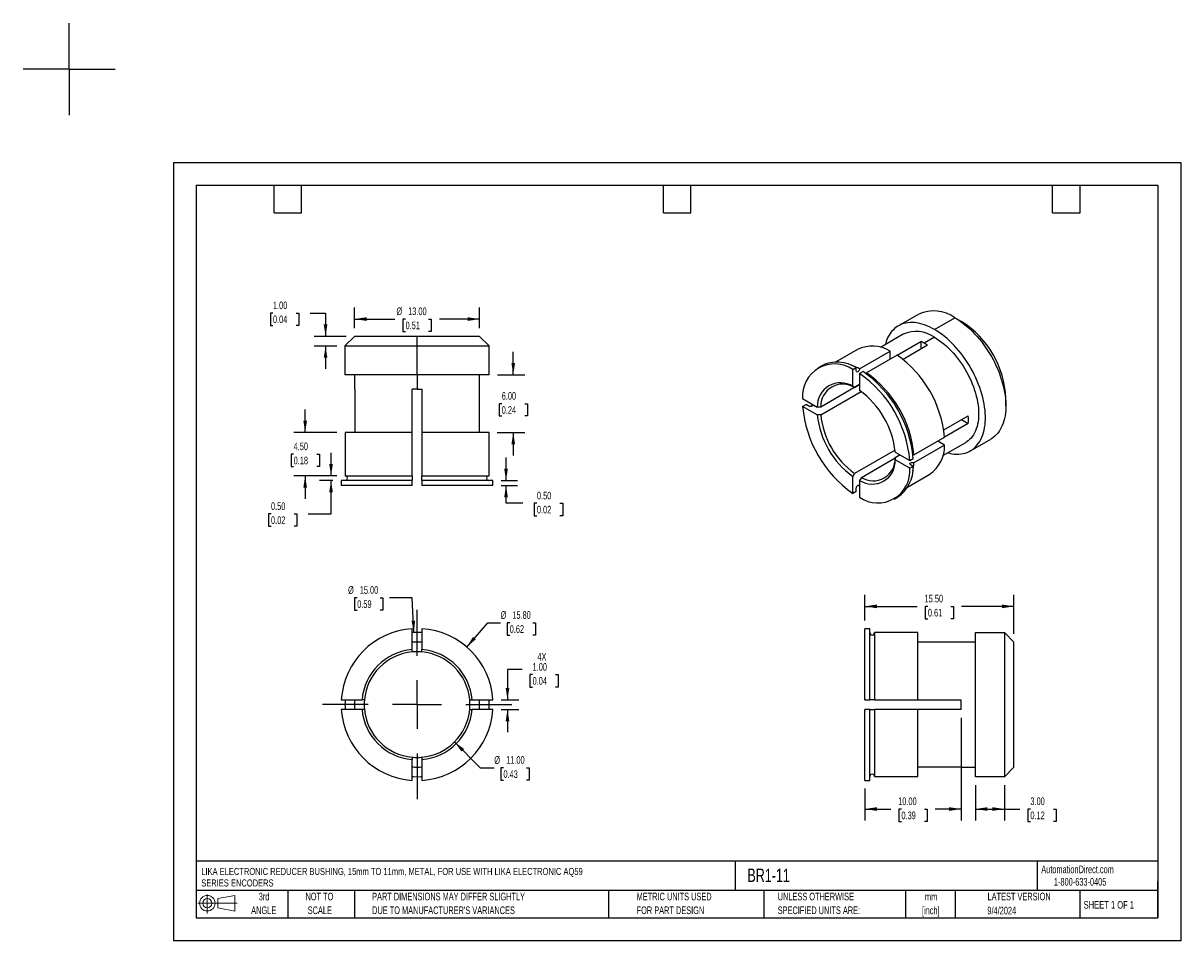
# Model space of a CAD drawing. Header units: millimetres. Extents: x -16 to 105, y 0 to 95.
import ezdxf

# ---------------------------------------------------------------- set-up
doc = ezdxf.new("R2010")
doc.units = ezdxf.units.MM
doc.header["$LTSCALE"] = 0.375
doc.linetypes.add('CENTERX2', pattern=[20.32, 12.7, -2.54, 2.54, -2.54])
doc.layers.add('CENTER', color=40, linetype='CENTERX2')
doc.layers.add('SLD-DEFPOINTS', color=7, linetype='Continuous')
doc.layers.add('DIMENSIONS', color=140, linetype='Continuous', lineweight=25)
doc.layers.add('TEXT', color=140, linetype='Continuous', lineweight=25)
doc.styles.add('SLDTEXTSTYLE0', font='TXT', dxfattribs={"width": 0.7})
doc.styles.add('SLDTEXTSTYLE1', font='TXT', dxfattribs={"width": 0.65})
doc.dimstyles.new('SLDDIMSTYLE0', dxfattribs={"dimtxt": 0.809253, "dimasz": 1.23825, "dimexe": 0, "dimexo": 0.0625, "dimgap": 0.202313, "dimtad": 0, "dimtih": 1, "dimtoh": 1, "dimrnd": 1e-09, "dimzin": 4, "dimdsep": 46, "dimtxsty": 'SLDTEXTSTYLE0', "dimsah": 1, "dimcen": 0, "dimadec": 0, "dimazin": 1, "dimtfac": 1, "dimtofl": 0, "dimtmove": 0, "dimatfit": 3, "dimfxl": 0, "dimfrac": 2, "dimtolj": 1, "dimtzin": 12, "dimarcsym": 0})
doc.dimstyles.new('SLDDIMSTYLE1', dxfattribs={"dimtxt": 0.809253, "dimasz": 1.23825, "dimexe": 0, "dimexo": 0.0625, "dimgap": 0.202313, "dimtad": 0, "dimtih": 1, "dimtoh": 1, "dimrnd": 1e-09, "dimzin": 4, "dimdsep": 46, "dimtxsty": 'SLDTEXTSTYLE0', "dimsah": 1, "dimcen": 0.09, "dimadec": 0, "dimazin": 1, "dimtfac": 1, "dimtmove": 0, "dimatfit": 0, "dimfxl": 0, "dimfrac": 2, "dimtolj": 1, "dimtzin": 12, "dimarcsym": 0})
doc.dimstyles.new('SLDDIMSTYLE2', dxfattribs={"dimtxt": 0.809253, "dimasz": 1.23825, "dimexe": 0, "dimexo": 0.0625, "dimgap": 0.202313, "dimtad": 0, "dimtih": 1, "dimtoh": 1, "dimrnd": 1e-09, "dimzin": 4, "dimdsep": 46, "dimtxsty": 'SLDTEXTSTYLE0', "dimsah": 1, "dimcen": 0.09, "dimadec": 0, "dimazin": 1, "dimtfac": 1, "dimtofl": 0, "dimtmove": 0, "dimatfit": 3, "dimfxl": 0, "dimfrac": 2, "dimtolj": 1, "dimtzin": 12, "dimarcsym": 0})
doc.dimstyles.new('SLDDIMSTYLE3', dxfattribs={"dimtxt": 0.809253, "dimasz": 1.23825, "dimexe": 0, "dimexo": 0.0625, "dimgap": 0.202313, "dimtad": 0, "dimtih": 1, "dimtoh": 1, "dimrnd": 1e-09, "dimzin": 0, "dimdsep": 46, "dimtxsty": 'SLDTEXTSTYLE0', "dimsah": 1, "dimcen": 0.09, "dimadec": 0, "dimazin": 0, "dimtfac": 1, "dimtmove": 0, "dimatfit": 0, "dimfxl": 0, "dimfrac": 2, "dimtolj": 1, "dimtzin": 12, "dimarcsym": 0})

# ---------------------------------------------------------------- blocks, each defined once
blk = doc.blocks.new('Block11')
at = {"color": 7, "linetype": 'Continuous', "lineweight": 18}
for p, q in [((0.97, 1.99), (0.97, 0)), ((2.05, 1.56), (3.82, 1.89)), ((2.05, 0.6), (2.05, 1.56)), ((3.82, 1.89), (3.82, 0.27)), ((0, 1.08), (4.08, 1.08)), ((2.05, 0.6), (3.82, 0.27))]:
    blk.add_line(p, q, dxfattribs=at)
for radius in [0.806, 0.482]:
    blk.add_circle((0.97, 1.08), radius, dxfattribs=at)
blk = doc.blocks.new('Block12')
at = {"layer": 'SLD-DEFPOINTS'}
blk.add_blockref('Block11', (0, 0), dxfattribs=at)
blk = doc.blocks.new('SW_NOTE_0')
at = {"layer": 'TEXT', "color": 0, "linetype": 'CENTERX2', "lineweight": 18, "char_height": 0.7319, "attachment_point": 1, "style": 'SLDTEXTSTYLE0'}
for s, insert in [('LIKA ELECTRONIC REDUCER BUSHING, 15mm TO 11mm, METAL, FOR USE WITH LIKA ELECTRONIC AQ59', (0, 0.94)), ('SERIES ENCODERS', (0, -0.26))]:
    blk.add_mtext(s, dxfattribs=dict(at, insert=insert))
blk = doc.blocks.new('SW_NOTE_0_1')
at = {"layer": 'TEXT', "color": 0, "linetype": 'CENTERX2', "lineweight": 18, "char_height": 0.794, "attachment_point": 2, "style": 'SLDTEXTSTYLE0'}
for s, insert in [('mm', (1.07, 1.02)), ('[inch]', (1.04, -0.41))]:
    blk.add_mtext(s, dxfattribs=dict(at, insert=insert))
blk = doc.blocks.new('SW_NOTE_0_2')
at = {"layer": 'TEXT', "color": 0, "linetype": 'CENTERX2', "lineweight": 18, "char_height": 0.7937, "attachment_point": 1, "style": 'SLDTEXTSTYLE0'}
for s, insert in [('UNLESS OTHERWISE', (0, 1.02)), ('SPECIFIED UNITS ARE:', (0, -0.41))]:
    blk.add_mtext(s, dxfattribs=dict(at, insert=insert))
blk = doc.blocks.new('SW_NOTE_0_3')
at = {"layer": 'TEXT', "color": 0, "linetype": 'CENTERX2', "lineweight": 18, "char_height": 0.7937, "attachment_point": 1, "style": 'SLDTEXTSTYLE0'}
for s, insert in [('PART DIMENSIONS MAY DIFFER SLIGHTLY', (0, 1.02)), ("DUE TO MANUFACTURER'S VARIANCES", (0, -0.41))]:
    blk.add_mtext(s, dxfattribs=dict(at, insert=insert))
blk = doc.blocks.new('SW_NOTE_0_4')
at = {"layer": 'TEXT', "color": 0, "linetype": 'CENTERX2', "lineweight": 18, "char_height": 0.794, "attachment_point": 2, "style": 'SLDTEXTSTYLE0'}
for s, insert in [('NOT TO', (1.97, 1.02)), ('SCALE', (2.01, -0.41))]:
    blk.add_mtext(s, dxfattribs=dict(at, insert=insert))
blk = doc.blocks.new('SW_NOTE_0_5')
at = {"layer": 'TEXT', "color": 0, "linetype": 'CENTERX2', "lineweight": 18, "char_height": 0.794, "attachment_point": 2, "style": 'SLDTEXTSTYLE0'}
for s, insert in [('3rd', (0.87, 1.02)), ('ANGLE', (0.83, -0.41))]:
    blk.add_mtext(s, dxfattribs=dict(at, insert=insert))
blk = doc.blocks.new('SW_NOTE_0_6')
at = {"layer": 'TEXT', "color": 0, "linetype": 'CENTERX2', "lineweight": 18, "char_height": 0.7937, "attachment_point": 1, "style": 'SLDTEXTSTYLE0'}
for s, insert in [('METRIC UNITS USED', (0, 1.02)), ('FOR PART DESIGN', (0, -0.41))]:
    blk.add_mtext(s, dxfattribs=dict(at, insert=insert))
blk = doc.blocks.new('_D')
at = {"layer": 'DIMENSIONS'}
for p, q in [((19.12, 35.68), (18.85, 35.68)), ((18.85, 35.68), (18.85, 34.4)), ((21.52, 35.68), (21.79, 35.68)), ((21.79, 35.68), (21.79, 34.4)), ((24.85, 35.68), (22.47, 35.68)), ((25.01, 32.07), (24.85, 35.68)), ((18.85, 34.4), (19.12, 34.4)), ((21.79, 34.4), (21.52, 34.4))]:
    blk.add_line(p, q, dxfattribs=at)
blk.add_solid([(25.01, 32.07), (25.15, 33.31), (24.77, 33.3)], dxfattribs=at)
at = {"layer": 'DIMENSIONS', "char_height": 0.794, "attachment_point": 1, "style": 'SLDTEXTSTYLE0'}
for s, insert in [('%%c', (18.17, 36.89)), ('15.00', (19.39, 36.89)), ('0.59', (19.12, 35.42))]:
    blk.add_mtext(s, dxfattribs=dict(at, insert=insert))
blk = doc.blocks.new('_D_1')
at = {"layer": 'DIMENSIONS'}
for p, q in [((36.27, 28.22), (34.75, 28.22)), ((34.75, 28.22), (34.75, 25.08)), ((37.36, 27.69), (37.09, 27.69)), ((37.09, 27.69), (37.09, 26.4)), ((39.76, 27.69), (40.03, 27.69)), ((40.03, 27.69), (40.03, 26.4)), ((37.09, 26.4), (37.36, 26.4)), ((40.03, 26.4), (39.76, 26.4)), ((34.09, 25.08), (35.94, 25.08)), ((34.09, 24.08), (35.94, 24.08)), ((34.75, 24.08), (34.75, 21.7))]:
    blk.add_line(p, q, dxfattribs=at)
for points in [[(34.75, 25.08), (34.94, 26.31), (34.56, 26.31)], [(34.75, 24.08), (34.56, 22.84), (34.94, 22.84)]]:
    blk.add_solid(points, dxfattribs=at)
at = {"layer": 'DIMENSIONS', "char_height": 0.794, "attachment_point": 1, "style": 'SLDTEXTSTYLE0'}
for s, insert in [('1.00', (37.36, 28.89)), ('4X', (37.86, 29.95)), ('0.04', (37.36, 27.43))]:
    blk.add_mtext(s, dxfattribs=dict(at, insert=insert))
blk = doc.blocks.new('_D_2')
at = {"layer": 'DIMENSIONS'}
for p, q in [((29.24, 20.69), (31.92, 18.01)), ((31.92, 18.01), (33.38, 18.01)), ((34.33, 18.01), (34.06, 18.01)), ((34.06, 18.01), (34.06, 16.72)), ((36.74, 18.01), (37.01, 18.01)), ((37.01, 18.01), (37.01, 16.72)), ((34.06, 16.72), (34.33, 16.72)), ((37.01, 16.72), (36.74, 16.72))]:
    blk.add_line(p, q, dxfattribs=at)
blk.add_solid([(29.24, 20.69), (29.98, 19.68), (30.25, 19.95)], dxfattribs=at)
at = {"layer": 'DIMENSIONS', "char_height": 0.794, "attachment_point": 1, "style": 'SLDTEXTSTYLE0'}
for s, insert in [('%%c', (33.38, 19.21)), ('11.00', (34.61, 19.21)), ('0.43', (34.33, 17.74))]:
    blk.add_mtext(s, dxfattribs=dict(at, insert=insert))
blk = doc.blocks.new('_D_3')
at = {"layer": 'DIMENSIONS'}
for p, q in [((30.51, 30.56), (32.69, 33.09)), ((32.69, 33.09), (34.03, 33.09)), ((34.98, 33.09), (34.71, 33.09)), ((34.71, 33.09), (34.71, 31.8)), ((37.38, 33.09), (37.65, 33.09)), ((37.65, 33.09), (37.65, 31.8)), ((34.71, 31.8), (34.98, 31.8)), ((37.65, 31.8), (37.38, 31.8))]:
    blk.add_line(p, q, dxfattribs=at)
blk.add_solid([(30.51, 30.56), (31.46, 31.37), (31.17, 31.62)], dxfattribs=at)
at = {"layer": 'DIMENSIONS', "char_height": 0.794, "attachment_point": 1, "style": 'SLDTEXTSTYLE0'}
for s, insert in [('%%c', (34.03, 34.29)), ('15.80', (35.25, 34.29)), ('0.62', (34.98, 32.83))]:
    blk.add_mtext(s, dxfattribs=dict(at, insert=insert))
blk = doc.blocks.new('SW_CENTERMARKSYMBOL_0')
at = {"layer": 'CENTER', "color": 0}
for p, q in [((0, 5.08), (0, 10.44)), ((0, 0), (0, 2.54)), ((-5.08, 0), (-10.44, 0)), ((0, 0), (-2.54, 0)), ((0, 0), (0, -2.54)), ((0, 0), (2.54, 0)), ((5.08, 0), (10.44, 0)), ((0, -5.08), (0, -10.44))]:
    blk.add_line(p, q, dxfattribs=at)
blk = doc.blocks.new('_D_4')
at = {"layer": 'DIMENSIONS'}
for p, q in [((71.92, 33.32), (71.92, 35.98)), ((87.42, 31.94), (87.42, 35.98)), ((71.92, 34.79), (77.37, 34.79)), ((78.47, 34.79), (78.2, 34.79)), ((78.2, 34.79), (78.2, 33.51)), ((80.87, 34.79), (81.14, 34.79)), ((81.14, 34.79), (81.14, 33.51)), ((87.42, 34.79), (81.97, 34.79)), ((78.2, 33.51), (78.47, 33.51)), ((81.14, 33.51), (80.87, 33.51))]:
    blk.add_line(p, q, dxfattribs=at)
for points in [[(71.92, 34.79), (73.16, 34.6), (73.16, 34.98)], [(87.42, 34.79), (86.18, 34.98), (86.18, 34.6)]]:
    blk.add_solid(points, dxfattribs=at)
at = {"layer": 'DIMENSIONS', "char_height": 0.794, "attachment_point": 1, "style": 'SLDTEXTSTYLE0'}
for s, insert in [('15.50', (78.13, 36)), ('0.61', (78.47, 34.53))]:
    blk.add_mtext(s, dxfattribs=dict(at, insert=insert))
blk = doc.blocks.new('_D_5')
at = {"layer": 'DIMENSIONS'}
for p, q in [((83.42, 16.21), (83.42, 12.52)), ((86.42, 16.21), (86.42, 12.52)), ((83.42, 13.71), (86.42, 13.71)), ((86.42, 13.71), (88.04, 13.71)), ((89.13, 13.71), (88.86, 13.71)), ((88.86, 13.71), (88.86, 12.43)), ((91.54, 13.71), (91.81, 13.71)), ((91.81, 13.71), (91.81, 12.43)), ((88.86, 12.43), (89.13, 12.43)), ((91.81, 12.43), (91.54, 12.43))]:
    blk.add_line(p, q, dxfattribs=at)
for points in [[(83.42, 13.71), (84.66, 13.52), (84.66, 13.9)], [(86.42, 13.71), (85.18, 13.9), (85.18, 13.52)]]:
    blk.add_solid(points, dxfattribs=at)
at = {"layer": 'DIMENSIONS', "char_height": 0.794, "attachment_point": 1, "style": 'SLDTEXTSTYLE0'}
for s, insert in [('3.00', (89.13, 14.92)), ('0.12', (89.13, 13.45))]:
    blk.add_mtext(s, dxfattribs=dict(at, insert=insert))
blk = doc.blocks.new('_D_6')
at = {"layer": 'DIMENSIONS'}
for p, q in [((81.92, 23.21), (81.92, 12.52)), ((71.92, 15.83), (71.92, 12.52)), ((71.92, 13.71), (74.62, 13.71)), ((75.72, 13.71), (75.45, 13.71)), ((75.45, 13.71), (75.45, 12.43)), ((78.12, 13.71), (78.39, 13.71)), ((78.39, 13.71), (78.39, 12.43)), ((81.92, 13.71), (79.22, 13.71)), ((75.45, 12.43), (75.72, 12.43)), ((78.39, 12.43), (78.12, 12.43))]:
    blk.add_line(p, q, dxfattribs=at)
for points in [[(71.92, 13.71), (73.16, 13.52), (73.16, 13.9)], [(81.92, 13.71), (80.68, 13.9), (80.68, 13.52)]]:
    blk.add_solid(points, dxfattribs=at)
at = {"layer": 'DIMENSIONS', "char_height": 0.794, "attachment_point": 1, "style": 'SLDTEXTSTYLE0'}
for s, insert in [('10.00', (75.38, 14.92)), ('0.39', (75.72, 13.45))]:
    blk.add_mtext(s, dxfattribs=dict(at, insert=insert))
blk = doc.blocks.new('_D_7')
at = {"layer": 'DIMENSIONS'}
for p, q in [((10.36, 65.3), (10.09, 65.3)), ((10.09, 65.3), (10.09, 64.01)), ((12.77, 65.3), (13.04, 65.3)), ((13.04, 65.3), (13.04, 64.01)), ((14.23, 65.3), (15.83, 65.3)), ((15.83, 65.3), (15.83, 62.87)), ((10.09, 64.01), (10.36, 64.01)), ((13.04, 64.01), (12.77, 64.01)), ((17.99, 62.87), (14.64, 62.87)), ((16.99, 61.87), (14.64, 61.87)), ((15.83, 61.87), (15.83, 59.49))]:
    blk.add_line(p, q, dxfattribs=at)
for points in [[(15.83, 62.87), (16.02, 64.11), (15.64, 64.11)], [(15.83, 61.87), (15.64, 60.64), (16.02, 60.64)]]:
    blk.add_solid(points, dxfattribs=at)
at = {"layer": 'DIMENSIONS', "char_height": 0.794, "attachment_point": 1, "style": 'SLDTEXTSTYLE0'}
for s, insert in [('1.00', (10.36, 66.5)), ('0.04', (10.36, 65.04))]:
    blk.add_mtext(s, dxfattribs=dict(at, insert=insert))
blk = doc.blocks.new('_D_8')
at = {"layer": 'DIMENSIONS'}
for p, q in [((18.85, 63.74), (18.85, 65.86)), ((31.85, 63.74), (31.85, 65.86)), ((18.85, 64.67), (23.02, 64.67)), ((24.15, 64.67), (23.87, 64.67)), ((23.87, 64.67), (23.87, 63.39)), ((26.55, 64.67), (26.82, 64.67)), ((26.82, 64.67), (26.82, 63.39)), ((31.85, 64.67), (27.68, 64.67)), ((23.87, 63.39), (24.15, 63.39)), ((26.82, 63.39), (26.55, 63.39))]:
    blk.add_line(p, q, dxfattribs=at)
for points in [[(18.85, 64.67), (20.09, 64.48), (20.09, 64.86)], [(31.85, 64.67), (30.61, 64.86), (30.61, 64.48)]]:
    blk.add_solid(points, dxfattribs=at)
at = {"layer": 'DIMENSIONS', "char_height": 0.794, "attachment_point": 1, "style": 'SLDTEXTSTYLE0'}
for s, insert in [('%%c', (23.2, 65.88)), ('13.00', (24.42, 65.88)), ('0.51', (24.15, 64.41))]:
    blk.add_mtext(s, dxfattribs=dict(at, insert=insert))
blk = doc.blocks.new('_D_9')
at = {"layer": 'DIMENSIONS'}
for p, q in [((35.35, 58.87), (35.35, 61.26)), ((33.71, 58.87), (36.54, 58.87)), ((34.15, 55.87), (33.88, 55.87)), ((33.88, 55.87), (33.88, 54.59)), ((36.55, 55.87), (36.82, 55.87)), ((36.82, 55.87), (36.82, 54.59)), ((33.88, 54.59), (34.15, 54.59)), ((36.82, 54.59), (36.55, 54.59)), ((33.69, 52.87), (36.54, 52.87)), ((35.35, 52.87), (35.35, 50.49))]:
    blk.add_line(p, q, dxfattribs=at)
for points in [[(35.35, 58.87), (35.54, 60.11), (35.16, 60.11)], [(35.35, 52.87), (35.16, 51.64), (35.54, 51.64)]]:
    blk.add_solid(points, dxfattribs=at)
at = {"layer": 'DIMENSIONS', "char_height": 0.794, "attachment_point": 1, "style": 'SLDTEXTSTYLE0'}
for s, insert in [('6.00', (34.15, 57.08)), ('0.24', (34.15, 55.61))]:
    blk.add_mtext(s, dxfattribs=dict(at, insert=insert))
blk = doc.blocks.new('_D_10')
at = {"layer": 'DIMENSIONS'}
for p, q in [((13.71, 52.87), (13.71, 55.26)), ((17, 52.87), (12.52, 52.87)), ((12.51, 50.62), (12.24, 50.62)), ((12.24, 50.62), (12.24, 49.34)), ((14.92, 50.62), (15.19, 50.62)), ((15.19, 50.62), (15.19, 49.34)), ((12.24, 49.34), (12.51, 49.34)), ((17, 48.37), (12.52, 48.37)), ((13.71, 48.37), (13.71, 45.99)), ((15.19, 49.34), (14.92, 49.34))]:
    blk.add_line(p, q, dxfattribs=at)
for points in [[(13.71, 52.87), (13.9, 54.11), (13.52, 54.11)], [(13.71, 48.37), (13.52, 47.14), (13.9, 47.14)]]:
    blk.add_solid(points, dxfattribs=at)
at = {"layer": 'DIMENSIONS', "char_height": 0.794, "attachment_point": 1, "style": 'SLDTEXTSTYLE0'}
for s, insert in [('4.50', (12.51, 51.83)), ('0.18', (12.51, 50.36))]:
    blk.add_mtext(s, dxfattribs=dict(at, insert=insert))
blk = doc.blocks.new('_D_11')
at = {"layer": 'DIMENSIONS'}
for p, q in [((16.4, 48.37), (16.4, 50.76)), ((17, 48.37), (15.21, 48.37)), ((16.6, 47.87), (15.21, 47.87)), ((16.4, 44.41), (16.4, 47.87)), ((10.16, 44.41), (9.89, 44.41)), ((9.89, 44.41), (9.89, 43.12)), ((12.56, 44.41), (12.84, 44.41)), ((12.84, 44.41), (12.84, 43.12)), ((14.02, 44.41), (16.4, 44.41)), ((9.89, 43.12), (10.16, 43.12)), ((12.84, 43.12), (12.56, 43.12))]:
    blk.add_line(p, q, dxfattribs=at)
for points in [[(16.4, 48.37), (16.59, 49.61), (16.21, 49.61)], [(16.4, 47.87), (16.21, 46.64), (16.59, 46.64)]]:
    blk.add_solid(points, dxfattribs=at)
at = {"layer": 'DIMENSIONS', "char_height": 0.794, "attachment_point": 1, "style": 'SLDTEXTSTYLE0'}
for s, insert in [('0.50', (10.16, 45.61)), ('0.02', (10.16, 44.15))]:
    blk.add_mtext(s, dxfattribs=dict(at, insert=insert))
blk = doc.blocks.new('_D_12')
at = {"layer": 'DIMENSIONS'}
for p, q in [((34.6, 47.87), (34.6, 50.26)), ((34.09, 47.87), (35.79, 47.87)), ((34.09, 47.37), (35.79, 47.37)), ((34.6, 45.51), (34.6, 47.37)), ((36.35, 45.51), (34.6, 45.51)), ((37.81, 45.51), (37.54, 45.51)), ((37.54, 45.51), (37.54, 44.22)), ((40.21, 45.51), (40.49, 45.51)), ((40.49, 45.51), (40.49, 44.22)), ((37.54, 44.22), (37.81, 44.22)), ((40.49, 44.22), (40.21, 44.22))]:
    blk.add_line(p, q, dxfattribs=at)
for points in [[(34.6, 47.87), (34.79, 49.11), (34.41, 49.11)], [(34.6, 47.37), (34.41, 46.14), (34.79, 46.14)]]:
    blk.add_solid(points, dxfattribs=at)
at = {"layer": 'DIMENSIONS', "char_height": 0.794, "attachment_point": 1, "style": 'SLDTEXTSTYLE0'}
for s, insert in [('0.50', (37.81, 46.71)), ('0.02', (37.81, 45.25))]:
    blk.add_mtext(s, dxfattribs=dict(at, insert=insert))
blk = doc.blocks.new('SW_CENTERMARKSYMBOL_1')
at = {"layer": 'CENTER', "color": 0}
for p, q in [((0, 2.54), (0, 4.79)), ((0, 0), (0, 2.54)), ((-2.54, 0), (-4.79, 0)), ((0, 0), (-2.54, 0)), ((0, 0), (0, -2.54)), ((0, 0), (2.54, 0)), ((2.54, 0), (4.79, 0)), ((0, -2.54), (0, -4.79))]:
    blk.add_line(p, q, dxfattribs=at)

msp = doc.modelspace()

# ---------------------------------------------------------------- linework, layer by layer
at = {"color": 7, "linetype": 'Continuous'}
for p, q in [((0.001, 80.964), (0.001, 0.001)), ((0.001, 80.964), (104.776, 80.964)), ((104.776, 80.964), (104.776, 0.001)), ((104.776, 0.001), (0.001, 0.001))]:
    msp.add_line(p, q, dxfattribs=at)
for p, q in [((77.522, 65.188), (75.401, 63.964)), ((79.151, 63.592), (81.272, 64.817)), ((81.272, 64.817), (81.979, 64.409)), ((18.848, 62.875), (17.848, 61.875)), ((25.348, 62.875), (18.848, 62.875)), ((25.348, 61.875), (25.348, 62.875)), ((31.848, 62.875), (25.348, 62.875)), ((32.848, 61.875), (31.848, 62.875)), ((75.901, 63.098), (73.529, 61.728)), ((79.151, 62.776), (78.09, 62.163)), ((17.848, 61.875), (17.848, 58.875)), ((17.848, 61.875), (25.348, 61.875)), ((25.348, 58.875), (25.348, 61.875)), ((25.348, 61.875), (32.848, 61.875)), ((32.848, 58.875), (32.848, 61.875)), ((71.158, 61.514), (68.864, 60.19)), ((75.263, 60.924), (77.737, 62.352)), ((78.444, 61.944), (75.891, 60.47)), ((77.737, 62.352), (77.737, 61.535)), ((71.373, 59.497), (74.555, 61.334)), ((75.262, 60.925), (72.08, 59.088)), ((74.555, 60.517), (74.555, 61.334)), ((67.423, 59.82), (67.069, 59.616)), ((70.665, 59.416), (71.019, 59.62)), ((70.665, 57.655), (70.665, 59.416)), ((71.019, 59.292), (71.019, 59.62)), ((71.726, 59.212), (71.373, 59.008)), ((71.373, 59.008), (71.373, 57.247)), ((25.348, 58.875), (17.848, 58.875)), ((18.848, 58.875), (18.848, 57.375)), ((32.848, 58.875), (25.348, 58.875)), ((25.348, 58.875), (25.348, 57.375)), ((31.848, 57.375), (31.848, 58.875)), ((71.373, 57.858), (67.323, 55.52)), ((70.842, 57.552), (71.373, 57.859)), ((18.867, 57.375), (18.848, 57.375)), ((18.867, 57.375), (18.867, 52.875)), ((25.348, 57.375), (24.848, 57.375)), ((24.848, 52.875), (24.848, 57.375)), ((25.348, 57.375), (25.848, 57.375)), ((25.848, 57.375), (25.848, 52.875)), ((31.848, 57.375), (31.828, 57.375)), ((31.828, 52.875), (31.828, 57.375)), ((67.323, 54.703), (71.533, 57.134)), ((70.842, 57.552), (70.665, 57.655)), ((65.444, 56.4), (66.969, 55.52)), ((65.444, 55.584), (65.798, 55.788)), ((66.969, 54.704), (65.444, 55.584)), ((66.081, 55.624), (65.798, 55.788)), ((66.448, 55.636), (66.435, 55.829)), ((66.435, 55.829), (66.435, 55.829)), ((67.323, 55.52), (66.969, 55.52)), ((86.575, 55.631), (86.575, 56.448)), ((67.323, 54.703), (66.969, 54.704)), ((80.12, 53.145), (82.673, 54.619)), ((81.965, 54.21), (82.673, 53.802)), ((82.673, 53.802), (80.199, 52.374)), ((17.864, 52.875), (17.864, 48.375)), ((24.848, 52.875), (17.864, 52.875)), ((24.848, 48.375), (24.848, 52.875)), ((32.831, 52.875), (25.848, 52.875)), ((25.848, 52.875), (25.848, 48.375)), ((32.831, 48.375), (32.831, 52.875)), ((77.018, 50.536), (80.2, 52.373)), ((80.2, 51.556), (79.492, 51.964)), ((80.029, 50.47), (82.4, 51.839)), ((82.9, 50.973), (85.022, 52.197)), ((75.052, 51.038), (70.842, 48.608)), ((75.069, 50.844), (76.594, 49.964)), ((80.2, 51.556), (77.018, 49.719)), ((71.549, 48.199), (75.069, 50.231)), ((75.599, 50.538), (75.069, 50.232)), ((75.069, 50.232), (75.069, 50.027)), ((76.594, 49.147), (75.069, 50.027)), ((76.594, 49.964), (76.948, 50.168)), ((76.948, 49.351), (76.664, 49.515)), ((17.864, 48.375), (24.848, 48.375)), ((24.848, 48.375), (24.848, 47.875)), ((25.848, 48.375), (32.831, 48.375)), ((25.848, 47.875), (25.848, 48.375)), ((70.842, 48.608), (70.665, 48.301)), ((70.665, 46.54), (70.665, 48.301)), ((71.549, 48.199), (71.373, 47.892)), ((76.363, 47.199), (78.658, 48.524)), ((76.948, 49.351), (76.594, 49.147)), ((17.463, 47.875), (17.463, 47.375)), ((24.848, 47.875), (17.463, 47.875)), ((24.848, 47.375), (17.463, 47.375)), ((24.848, 47.375), (24.848, 47.875)), ((33.232, 47.875), (25.848, 47.875)), ((25.848, 47.875), (25.848, 47.375)), ((33.232, 47.375), (25.848, 47.375)), ((33.232, 47.375), (33.232, 47.875)), ((71.019, 46.744), (71.019, 47.072)), ((71.373, 47.276), (71.214, 47.382)), ((71.373, 47.892), (71.373, 46.132)), ((71.019, 46.744), (70.665, 46.54)), ((74.969, 45.932), (75.322, 46.136)), ((24.848, 30.304), (24.848, 32.46)), ((25.848, 32.46), (25.848, 30.304)), ((72.421, 32.46), (71.921, 32.46)), ((71.921, 25.076), (71.921, 32.46)), ((72.421, 25.076), (72.421, 32.46)), ((72.921, 32.06), (72.921, 25.076)), ((77.421, 32.06), (72.921, 32.06)), ((77.421, 25.076), (77.421, 32.06)), ((83.421, 17.076), (83.421, 32.076)), ((83.421, 32.076), (86.421, 32.076)), ((86.421, 32.076), (86.421, 17.076)), ((86.421, 32.076), (87.421, 31.076)), ((24.848, 30.053), (24.848, 30.304)), ((25.848, 30.053), (25.848, 30.304)), ((81.921, 31.057), (77.421, 31.057)), ((81.921, 31.076), (81.921, 31.057)), ((83.421, 31.076), (81.921, 31.076)), ((87.421, 18.076), (87.421, 31.076)), ((17.463, 25.076), (19.619, 25.076)), ((19.87, 25.076), (19.619, 25.076)), ((30.825, 25.076), (31.076, 25.076)), ((31.076, 25.076), (33.232, 25.076)), ((71.921, 25.076), (72.421, 25.076)), ((72.921, 25.076), (72.421, 25.076)), ((72.921, 25.076), (77.421, 25.076)), ((77.421, 25.076), (81.921, 25.076)), ((81.921, 24.076), (81.921, 25.076)), ((19.619, 24.076), (17.463, 24.076)), ((19.87, 24.076), (19.619, 24.076)), ((30.825, 24.076), (31.076, 24.076)), ((33.232, 24.076), (31.076, 24.076)), ((71.921, 16.692), (71.921, 24.076)), ((72.421, 24.076), (71.921, 24.076)), ((72.421, 16.692), (72.421, 24.076)), ((72.421, 24.076), (72.921, 24.076)), ((72.921, 24.076), (72.921, 17.093)), ((77.421, 24.076), (72.921, 24.076)), ((77.421, 17.093), (77.421, 24.076)), ((81.921, 24.076), (77.421, 24.076)), ((24.848, 19.099), (24.848, 18.848)), ((24.848, 16.692), (24.848, 18.848)), ((25.848, 19.099), (25.848, 18.848)), ((25.848, 18.848), (25.848, 16.692)), ((77.421, 18.096), (81.921, 18.096)), ((81.921, 18.096), (81.921, 18.076)), ((81.921, 18.076), (83.421, 18.076)), ((87.421, 18.076), (86.421, 17.076)), ((72.921, 17.093), (77.421, 17.093)), ((86.421, 17.076), (83.421, 17.076)), ((71.921, 16.692), (72.421, 16.692))]:
    msp.add_line(p, q)
at = {"flags": 128}
for points in [[(79.151, 63.592), (78.886, 63.737), (78.623, 63.867), (78.36, 63.98), (78.1, 64.077), (77.842, 64.158), (77.588, 64.223), (77.337, 64.27), (77.091, 64.301), (76.85, 64.314), (76.614, 64.311), (76.385, 64.29), (76.163, 64.253), (75.949, 64.198), (75.742, 64.127), (75.544, 64.04), (75.354, 63.936), (75.174, 63.816), (75.004, 63.68), (74.845, 63.529), (74.696, 63.363), (74.558, 63.182), (74.431, 62.986), (74.317, 62.778), (74.214, 62.555), (74.124, 62.321), (74.046, 62.074), (74.03, 62.017)], [(81.272, 64.817), (81.536, 64.657), (81.8, 64.482), (82.062, 64.292), (82.323, 64.089), (82.581, 63.872), (82.835, 63.642), (83.086, 63.4), (83.332, 63.147), (83.573, 62.882), (83.808, 62.607), (84.037, 62.322), (84.26, 62.028), (84.474, 61.726), (84.681, 61.416), (84.879, 61.1), (85.069, 60.777), (85.248, 60.45), (85.418, 60.118), (85.578, 59.782), (85.727, 59.444), (85.865, 59.103), (85.991, 58.762), (86.106, 58.421), (86.209, 58.08), (86.299, 57.741), (86.377, 57.404), (86.442, 57.071), (86.495, 56.741), (86.534, 56.417), (86.561, 56.098), (86.574, 55.785), (86.574, 55.48), (86.561, 55.182), (86.534, 54.894), (86.495, 54.614), (86.442, 54.345), (86.377, 54.087), (86.299, 53.84), (86.209, 53.606), (86.106, 53.383), (85.991, 53.175), (85.865, 52.979), (85.727, 52.798), (85.578, 52.632), (85.418, 52.481), (85.248, 52.345), (85.069, 52.225), (85.022, 52.197)], [(80.529, 50.759), (80.714, 50.714), (80.965, 50.666), (81.211, 50.636), (81.452, 50.622), (81.687, 50.626), (81.916, 50.646), (82.138, 50.684), (82.353, 50.738), (82.56, 50.809), (82.758, 50.897), (82.947, 51.001), (83.127, 51.121), (83.297, 51.256), (83.457, 51.408), (83.606, 51.574), (83.744, 51.755), (83.87, 51.95), (83.985, 52.159), (84.087, 52.381), (84.178, 52.616), (84.256, 52.862), (84.321, 53.121), (84.373, 53.39), (84.413, 53.669), (84.439, 53.958), (84.452, 54.255), (84.452, 54.56), (84.439, 54.873), (84.413, 55.192), (84.373, 55.517), (84.321, 55.846), (84.256, 56.18), (84.178, 56.517), (84.087, 56.856), (83.985, 57.196), (83.87, 57.538), (83.744, 57.879), (83.606, 58.219), (83.457, 58.557), (83.297, 58.893), (83.127, 59.225), (82.947, 59.553), (82.758, 59.875), (82.56, 60.192), (82.353, 60.501), (82.138, 60.804), (81.916, 61.097), (81.687, 61.382), (81.452, 61.657), (81.211, 61.922), (80.965, 62.176), (80.714, 62.418), (80.459, 62.647), (80.202, 62.864), (79.941, 63.068), (79.679, 63.257), (79.415, 63.432), (79.151, 63.592)], [(79.151, 62.776), (79.4, 62.624), (79.648, 62.458), (79.894, 62.277), (80.139, 62.081), (80.38, 61.872), (80.618, 61.651), (80.852, 61.417), (81.081, 61.171), (81.304, 60.915), (81.52, 60.648), (81.73, 60.372), (81.932, 60.088), (82.126, 59.796), (82.312, 59.497), (82.488, 59.192), (82.654, 58.882), (82.81, 58.568), (82.955, 58.251), (83.089, 57.931), (83.212, 57.61), (83.322, 57.289), (83.42, 56.968), (83.506, 56.648), (83.579, 56.332), (83.639, 56.018), (83.686, 55.708), (83.72, 55.404), (83.74, 55.106), (83.747, 54.815), (83.74, 54.531), (83.72, 54.257), (83.686, 53.991), (83.639, 53.736), (83.579, 53.492), (83.506, 53.259), (83.42, 53.039), (83.322, 52.832), (83.212, 52.638), (83.089, 52.458), (82.955, 52.294), (82.81, 52.144), (82.654, 52.01), (82.488, 51.892), (82.4, 51.839)], [(71.373, 59.497), (71.363, 59.423), (71.334, 59.346), (71.289, 59.275), (71.234, 59.217), (71.175, 59.179), (71.118, 59.166), (71.07, 59.178), (71.036, 59.215), (71.02, 59.272), (71.019, 59.292)], [(66.435, 55.829), (66.483, 55.789), (66.507, 55.742), (66.502, 55.694), (66.469, 55.649), (66.413, 55.613), (66.339, 55.59), (66.257, 55.582), (66.174, 55.59), (66.101, 55.614), (66.081, 55.624)], [(77.018, 50.536), (76.949, 50.564), (76.91, 50.57)], [(76.664, 49.515), (76.615, 49.555), (76.592, 49.601), (76.597, 49.65), (76.629, 49.695), (76.686, 49.731), (76.759, 49.754), (76.842, 49.762), (76.925, 49.753), (76.998, 49.729), (77.018, 49.719)], [(71.019, 47.072), (71.029, 47.145), (71.058, 47.222), (71.102, 47.293), (71.157, 47.351), (71.217, 47.389), (71.273, 47.402), (71.321, 47.39), (71.355, 47.354), (71.372, 47.297), (71.373, 47.276)], [(25.348, 32.076), (24.974, 32.067), (24.848, 32.06)], [(25.848, 32.06), (25.721, 32.067), (25.348, 32.076)], [(24.848, 17.093), (24.974, 17.086), (25.348, 17.076)], [(25.348, 17.076), (25.721, 17.086), (25.848, 17.093)]]:
    msp.add_lwpolyline(points, dxfattribs=at)
for centre, radius, start, end in [((79.076, 61.762), 3.762, 54.29495, 114.39459), ((76.608, 56), 9.977, 2.56944, 57.43056), ((77.253, 60.181), 3.215, 53.81823, 114.87131), ((72.689, 58.273), 3.584, 58.63148, 115.27269), ((75.199, 57.163), 5.776, 59.96376, 63.93815), ((74.845, 56.551), 6.483, 56.28798, 59.968), ((68.496, 51.317), 11.751, 5.15249, 54.84751), ((68.775, 56.661), 3.341, 55.5454, 184.46535), ((69.04, 56.467), 3.722, 57.88377, 115.7515), ((68.875, 54.557), 5.535, 63.17683, 72.31415), ((64.287, 48.888), 12.354, 4.99734, 55.00266), ((64.641, 49.092), 12.354, 4.99734, 55.00266), ((71.823, 59.084), 0.257, 335.91741, 1.00925), ((65.314, 49.48), 11.751, 5.15249, 54.84751), ((69.365, 55.638), 2.4, 57.19749, 182.81326), ((69.615, 55.614), 2.294, 57.65671, 182.35404), ((66.058, 49.91), 9.06, 5.91681, 54.08319), ((77.751, 56.66), 12.354, 184.99734, 235.00266), ((75.98, 55.638), 9.06, 185.91681, 234.08319), ((75.938, 55.614), 8.664, 186.03175, 233.96825), ((76.562, 54.21), 6.124, 356.17765, 3.82235), ((76.616, 51.47), 3.585, 304.72537, 1.37265), ((72.673, 49.91), 2.4, 237.19749, 2.81326), ((72.777, 50.138), 2.294, 237.65671, 2.35404), ((71.49, 50.026), 5.536, 347.68103, 356.82664), ((17.865, 48.125), 0.25, 269.91062, 90.08938), ((32.83, 48.125), 0.25, 89.91062, 270.08938), ((73.263, 48.887), 3.341, 235.5454, 4.46535), ((73.143, 49.256), 3.806, 304.933, 1.43389), ((25.348, 24.576), 7.9, 93.62874, 176.37126), ((25.348, 24.576), 7.9, 3.62874, 86.37126), ((72.671, 32.059), 0.25, 179.91062, 0.08938), ((25.348, 24.576), 5.75, 94.98854, 175.01146), ((25.348, 24.576), 6.5, 90, 94.41173), ((25.348, 24.576), 6.5, 85.58827, 90), ((25.348, 24.576), 5.75, 4.98854, 85.01146), ((25.348, 24.576), 5.5, 95.21591, 174.78409), ((25.348, 24.576), 5.5, 90, 95.21591), ((25.348, 24.576), 5.5, 84.78409, 90), ((25.348, 24.576), 5.5, 5.21591, 84.78409), ((25.348, 24.576), 7.5, 176.17745, 183.82255), ((25.348, 24.576), 6.5, 175.58827, 184.41173), ((25.348, 24.576), 5.5, 174.78409, 185.21591), ((25.348, 24.576), 5.5, 354.78409, 5.21591), ((25.348, 24.576), 6.5, 355.58827, 4.41173), ((25.348, 24.576), 7.5, 356.17614, 3.82255), ((25.348, 24.576), 7.9, 183.62874, 266.37126), ((25.348, 24.576), 5.75, 184.98854, 265.01146), ((25.348, 24.576), 5.5, 185.21591, 264.78409), ((25.348, 24.576), 5.75, 274.98854, 355.01146), ((25.348, 24.576), 7.9, 273.62874, 356.37126), ((25.348, 24.576), 5.5, 275.21591, 354.78409), ((25.348, 24.576), 5.5, 264.78409, 270), ((25.348, 24.576), 6.5, 265.58827, 270), ((25.348, 24.576), 5.5, 270, 275.21591), ((25.348, 24.576), 6.5, 270, 274.41173), ((72.671, 17.093), 0.25, 359.91062, 180.08938)]:
    msp.add_arc(centre, radius, start, end)
at = {"layer": 'TEXT'}
for p, q in [((2.381, 78.581), (102.394, 78.581)), ((2.381, 78.581), (2.381, 2.381)), ((10.477, 75.724), (10.477, 78.581)), ((13.335, 75.724), (13.335, 78.581)), ((50.959, 75.724), (50.959, 78.581)), ((53.816, 75.724), (53.816, 78.581)), ((91.44, 75.724), (91.44, 78.581)), ((94.297, 75.724), (94.297, 78.581)), ((102.394, 78.581), (102.394, 2.381)), ((10.477, 75.724), (13.335, 75.724)), ((50.959, 75.724), (53.816, 75.724)), ((91.44, 75.724), (94.297, 75.724)), ((102.394, 8.297), (2.381, 8.297)), ((58.41, 8.297), (58.41, 5.239)), ((89.841, 8.297), (89.841, 5.239)), ((102.394, 2.381), (102.394, 6.191)), ((102.394, 5.239), (2.381, 5.239)), ((11.906, 5.239), (11.906, 2.381)), ((18.829, 5.239), (18.829, 2.381)), ((45.242, 5.239), (45.242, 2.381)), ((61.418, 5.239), (61.418, 2.381)), ((76.134, 5.239), (76.134, 2.381)), ((81.305, 5.239), (81.305, 2.381)), ((94.256, 5.239), (94.256, 2.381)), ((2.381, 2.381), (102.394, 2.381))]:
    msp.add_line(p, q, dxfattribs=at)

# ---------------------------------------------------------------- block references
at = {"layer": 'CENTER'}
for name, p in [('SW_CENTERMARKSYMBOL_1', (-10.829, 90.659)), ('SW_CENTERMARKSYMBOL_0', (25.348, 24.576))]:
    msp.add_blockref(name, p, dxfattribs=at)
at = {"layer": 'SLD-DEFPOINTS'}
msp.add_blockref('Block12', (2.564, 2.833), dxfattribs=at)
at = {"layer": 'TEXT', "linetype": 'CENTERX2', "lineweight": 18}
for name, p in [('SW_NOTE_0', (2.905, 6.647)), ('SW_NOTE_0_5', (8.568, 3.988)), ('SW_NOTE_0_4', (13.221, 3.988)), ('SW_NOTE_0_3', (20.67, 3.988)), ('SW_NOTE_0_6', (48.179, 3.988)), ('SW_NOTE_0_2', (62.853, 3.988)), ('SW_NOTE_0_1', (77.732, 3.973))]:
    msp.add_blockref(name, p, dxfattribs=at)

# ---------------------------------------------------------------- texts
for s, insert, char_height, attachment_point, style in [('BR1-11', (59.703, 7.513), 1.3891, 1, 'SLDTEXTSTYLE0'), ('AutomationDirect.com', (90.261, 7.829), 0.79375, 1, 'SLDTEXTSTYLE0'), ('1-800-633-0405', (91.572, 6.539), 0.79375, 1, 'SLDTEXTSTYLE0'), ('LATEST VERSION', (87.957, 5.011), 0.79375, 2, 'SLDTEXTSTYLE0'), ('9/4/2024', (86.152, 3.548), 0.7937, 2, 'SLDTEXTSTYLE0'), ('SHEET 1 OF 1', (94.665, 4.144), 0.79375, 1, 'SLDTEXTSTYLE1')]:
    msp.add_mtext(s, dxfattribs=dict(at, insert=insert, char_height=char_height, attachment_point=attachment_point, style=style))

# ---------------------------------------------------------------- dimensions: what is measured, and where the dimension line sits
at = {"layer": 'DIMENSIONS'}
for base, p1, p2, angle, dimstyle, picture, middle in [((15.833, 62.875), (17.848, 61.875), (18.848, 62.875), 90, 'SLDDIMSTYLE1', '_D_7', (15.833, 65.298)), ((35.35, 52.875), (32.848, 58.875), (32.831, 52.875), 90, 'SLDDIMSTYLE1', '_D_9', (35.35, 55.875)), ((13.713, 48.375), (17.864, 52.875), (17.864, 48.375), 90, 'SLDDIMSTYLE1', '_D_10', (13.713, 50.625)), ((16.403, 47.875), (17.864, 48.375), (17.463, 47.875), 90, 'SLDDIMSTYLE3', '_D_11', (16.403, 44.409)), ((34.596, 47.875), (33.232, 47.375), (33.232, 47.875), 90, 'SLDDIMSTYLE3', '_D_12', (34.596, 45.51)), ((71.921, 13.713), (81.921, 24.076), (71.921, 16.692), 0, 'SLDDIMSTYLE2', '_D_6', (76.921, 13.713))]:
    dim = msp.add_linear_dim(base=base, p1=p1, p2=p2, angle=angle, dimstyle=dimstyle, dxfattribs=at)
    dim.commit()
    dim.dimension.update_dxf_attribs({"geometry": picture, "text_midpoint": middle, "dimtype": 160})
dim = msp.add_linear_dim(base=(18.848, 64.671), p1=(31.848, 62.875), p2=(18.848, 62.875), text='%%c<>', dimstyle='SLDDIMSTYLE2', dxfattribs=at)
dim.commit()
dim.dimension.update_dxf_attribs({"geometry": '_D_8', "text_midpoint": (25.348, 64.671), "dimtype": 160})
for p1, p2, picture, middle in [((25.682, 17.084), (25.013, 32.069), '_D', (20.321, 35.682)), ((20.189, 18.593), (30.507, 30.559), '_D_3', (36.18, 33.09)), ((21.458, 28.465), (29.237, 20.687), '_D_2', (35.533, 18.006))]:
    dim = msp.add_diameter_dim_2p(p1=p1, p2=p2, dimstyle='SLDDIMSTYLE0', dxfattribs=at)
    dim.commit()
    dim.dimension.update_dxf_attribs({"geometry": picture, "text_midpoint": middle, "dimtype": 163})
for base, p1, p2, picture, middle in [((87.421, 34.794), (71.921, 32.46), (87.421, 31.076), '_D_4', (79.671, 34.794)), ((86.421, 13.713), (83.421, 17.076), (86.421, 17.076), '_D_5', (90.335, 13.713))]:
    dim = msp.add_linear_dim(base=base, p1=p1, p2=p2, dimstyle='SLDDIMSTYLE2', dxfattribs=at)
    dim.commit()
    dim.dimension.update_dxf_attribs({"geometry": picture, "text_midpoint": middle, "dimtype": 160})
dim = msp.add_linear_dim(base=(34.753, 24.076), p1=(33.232, 25.076), p2=(33.232, 24.076), angle=90, text='4X\\P<>', dimstyle='SLDDIMSTYLE1', dxfattribs=at)
dim.commit()
dim.dimension.update_dxf_attribs({"geometry": '_D_1', "text_midpoint": (34.753, 28.219), "dimtype": 160})

doc.saveas('drawing.dxf')
